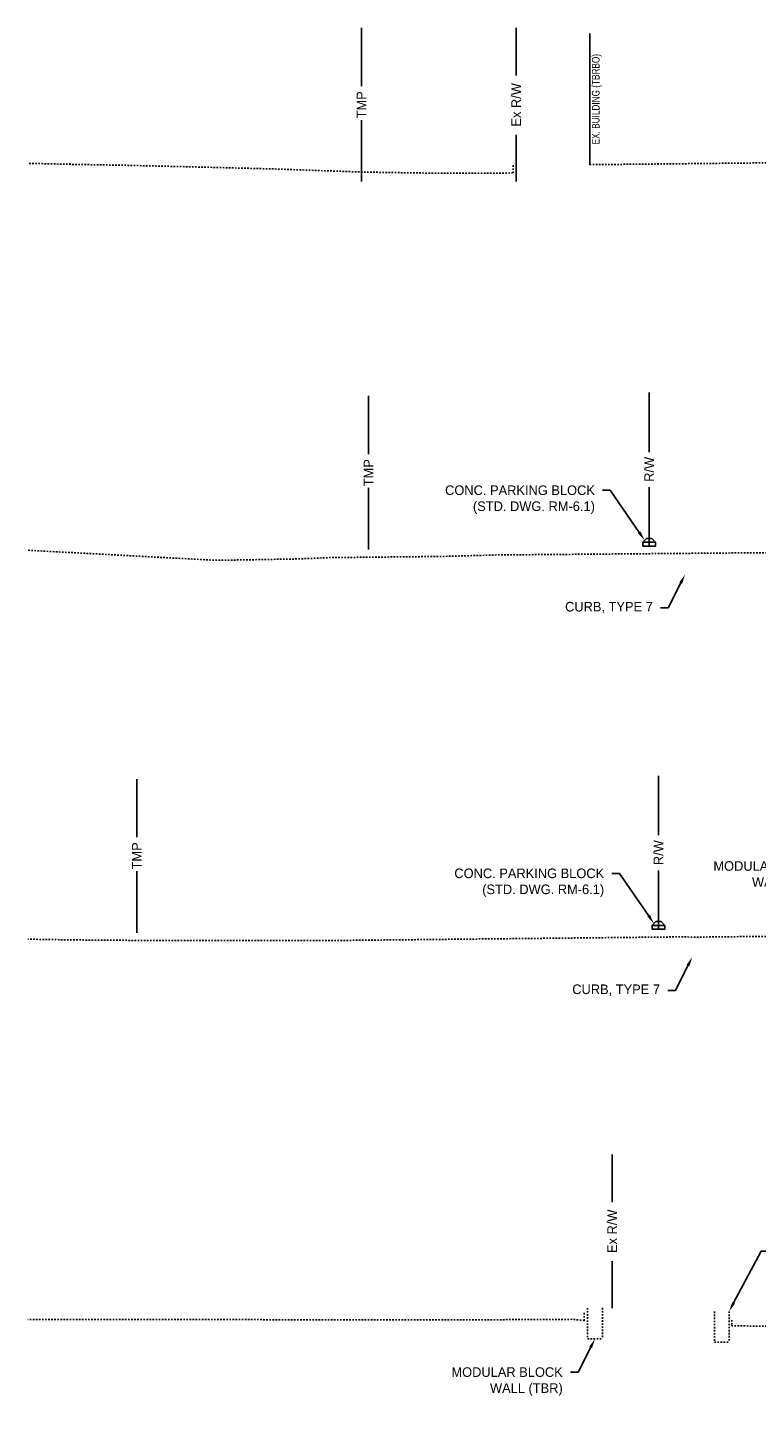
# Model space of a CAD drawing. Header units: feet. Extents: x 161250 to 169758, y 287353 to 289076.
# Tile 22 of 36: x 168068 to 168115, y 288244 to 288335. Entities that reach past the tile are written whole.
import ezdxf
from ezdxf import colors
from ezdxf.entities.mleader import LeaderData, LeaderLine
from ezdxf.math import Vec2, Vec3

# ---------------------------------------------------------------- set-up
doc = ezdxf.new("R2010")
doc.units = ezdxf.units.FT
doc.header["$MEASUREMENT"] = 0
doc.linetypes.add('OhDOT_USTN2', pattern=[0.11, 0.069, -0.041])
for name, color, linetype in [('BD_X_Building', 130, 'Continuous'), ('RD_P_Cells', 1, 'Continuous'), ('RD_P_Text', 1, 'Continuous'), ('RW_P_Esmt_TMP', 8, 'esmtmppr'), ('RW_P_Fee_RW', 10, 'rowpr'), ('RW_X_Fee_RW', 50, 'rowex'), ('XS_X_Ground_Line', 180, 'OhDOT_USTN2')]:
    doc.layers.add(name, color=color, linetype=linetype)
doc.styles.add('Slanted', font='font31.shx', dxfattribs={"height": 0.1})
doc.styles.add('Slanted-Normal', font='font31.shx', dxfattribs={"height": 0.1})
doc.styles.get("Standard").update_dxf_attribs({"font": 'font31.shx'})
doc.styles.add('Straight-Normal', font='font30.shx', dxfattribs={"height": 0.1})
doc.linetypes.add('esmtmppr', pattern='A,1.95,-0.05,["TMP",Slanted,S=1,R=0,X=0,Y=-0.06],-0.35,1.95', length=4.3)
doc.linetypes.add('rowex', pattern='A,0.75,-0.05,["Ex R/W",Straight-Normal,S=1,R=0,X=0,Y=-0.06],-0.7,0.75,-0.3,0.75,-0.3,0.75,-0.3,0.75,-0.3', length=5.7)
doc.linetypes.add('rowpr', pattern='A,1.95,-0.05,["R/W",Slanted,S=1,R=0,X=0,Y=-0.06],-0.4,1.95', length=4.35)

msp = doc.modelspace()

# ---------------------------------------------------------------- linework, layer by layer
at = {"layer": 'BD_X_Building', "flags": 128}
msp.add_lwpolyline([(168104.32, 288326.11), (168104.32, 288334.64)], dxfattribs=at)
at = {"layer": 'RD_P_Cells', "flags": 128}
for points in [[(168107.778, 288301.529), (168108.028, 288301.779)], [(168108.612, 288301.529), (168107.778, 288301.529)], [(168107.778, 288301.279), (168107.778, 288301.529)], [(168108.612, 288301.279), (168107.778, 288301.279)], [(168108.362, 288301.779), (168108.028, 288301.779)], [(168108.612, 288301.529), (168108.362, 288301.779)], [(168108.612, 288301.279), (168108.612, 288301.529)], [(168108.381, 288276.59), (168108.631, 288276.84)], [(168109.214, 288276.59), (168108.381, 288276.59)], [(168108.381, 288276.34), (168108.381, 288276.59)], [(168108.964, 288276.84), (168108.631, 288276.84)], [(168109.214, 288276.59), (168108.964, 288276.84)], [(168109.214, 288276.34), (168109.214, 288276.59)], [(168109.214, 288276.34), (168108.381, 288276.34)]]:
    msp.add_lwpolyline(points, dxfattribs=at)
at = {"layer": 'RW_P_Esmt_TMP', "flags": 128}
for points in [[(168089.462, 288331.218), (168089.462, 288335.006)], [(168089.462, 288325.006), (168089.462, 288329.014)], [(168089.92, 288307.271), (168089.92, 288311.059)], [(168089.92, 288301.059), (168089.92, 288305.067)], [(168074.835, 288282.332), (168074.835, 288286.12)], [(168074.835, 288276.12), (168074.835, 288280.128)]]:
    msp.add_lwpolyline(points, dxfattribs=at)
at = {"layer": 'RW_P_Fee_RW', "flags": 128}
for points in [[(168108.195, 288307.406), (168108.195, 288311.279)], [(168108.195, 288301.279), (168108.195, 288305.122)], [(168108.798, 288282.458), (168108.798, 288286.331)], [(168108.798, 288276.331), (168108.798, 288280.174)]]:
    msp.add_lwpolyline(points, dxfattribs=at)
at = {"layer": 'RW_X_Fee_RW', "linetype": 'Continuous', "flags": 128}
for points in [[(168099.534, 288331.91), (168099.534, 288335.006)], [(168099.534, 288325.006), (168099.534, 288328.061)], [(168105.785, 288258.589), (168105.785, 288261.685)], [(168105.785, 288251.685), (168105.785, 288254.74)]]:
    msp.add_lwpolyline(points, dxfattribs=at)
at = {"layer": 'XS_X_Ground_Line', "flags": 128}
for points in [[(168099.329, 288325.569), (168094.762, 288325.548), (168089.525, 288325.627), (168084, 288325.824), (168083.169, 288325.845), (168079.043, 288325.952), (168074.461, 288326.061), (168070.982, 288326.124), (168067.757, 288326.197)], [(168099.329, 288326.069), (168099.329, 288325.569)], [(168104.32, 288326.11), (168139.866, 288326.476)], [(168149.453, 288300.578), (168148.662, 288300.602), (168137.757, 288300.713), (168129.824, 288300.795), (168122.995, 288300.853), (168119.229, 288300.882), (168117.696, 288300.87), (168110.263, 288300.806), (168107.358, 288300.782), (168102.829, 288300.743), (168098.352, 288300.706), (168094.826, 288300.61), (168087.44, 288300.534), (168085.269, 288300.445), (168081.107, 288300.374), (168079.856, 288300.367), (168076.626, 288300.535), (168072.192, 288300.773), (168067.757, 288301.012)], [(168118.195, 288275.89), (168118.06, 288275.871), (168117.936, 288275.885), (168116.442, 288275.879), (168114.232, 288275.863), (168111.347, 288275.832), (168110.066, 288275.845), (168107.017, 288275.812), (168098.683, 288275.725), (168087.3, 288275.605), (168080.001, 288275.612), (168073.14, 288275.623), (168068.523, 288275.679), (168067.757, 288275.707)], [(168103.966, 288250.864), (168103.466, 288250.929), (168103.187, 288250.952), (168102.066, 288250.941), (168099.223, 288250.933), (168097.589, 288250.921), (168096.983, 288250.925), (168088.632, 288250.928), (168080.281, 288250.931), (168076.298, 288250.936), (168072.028, 288250.935), (168067.757, 288250.933)], [(168103.966, 288251.364), (168103.966, 288250.864)], [(168104.176, 288251.686), (168104.176, 288249.686)], [(168105.16, 288251.691), (168105.16, 288249.691)], [(168112.437, 288251.462), (168112.437, 288249.462)], [(168113.394, 288251.468), (168113.394, 288249.468)], [(168113.567, 288250.905), (168113.567, 288250.572)], [(168113.567, 288250.572), (168113.578, 288250.537), (168117.508, 288250.47), (168121.438, 288250.404), (168123.081, 288250.381)], [(168104.176, 288249.686), (168105.16, 288249.691)], [(168112.437, 288249.462), (168113.394, 288249.468)]]:
    msp.add_lwpolyline(points, dxfattribs=at)

# ---------------------------------------------------------------- texts
at = {"layer": 'BD_X_Building', "insert": (168104.789, 288330.375), "char_height": 0.5, "attachment_point": 5, "rotation": 90}
msp.add_mtext_dynamic_manual_height_columns('{\\W0.8;EX. BUILDING (TBRBO)}', width=10.69954, gutter_width=10, heights=[0], dxfattribs=at)
at = {"layer": 'RW_P_Esmt_TMP', "char_height": 0.625, "attachment_point": 5, "rotation": 90}
for insert in [(168089.462, 288330.006), (168089.92, 288306.059), (168074.835, 288281.12)]:
    msp.add_mtext_dynamic_manual_height_columns('TMP', width=1.87451, gutter_width=10, heights=[0], dxfattribs=dict(at, insert=insert))
at = {"layer": 'RW_P_Fee_RW', "char_height": 0.625, "attachment_point": 5, "rotation": 90}
for insert in [(168108.195, 288306.279), (168108.798, 288281.331)]:
    msp.add_mtext_dynamic_manual_height_columns('R/W', width=4.5665, gutter_width=10, heights=[0], dxfattribs=dict(at, insert=insert))
at = {"layer": 'RW_X_Fee_RW', "char_height": 0.625, "attachment_point": 5, "rotation": 90}
for insert in [(168099.534, 288330.006), (168105.785, 288256.685)]:
    msp.add_mtext_dynamic_manual_height_columns('Ex R/W', width=9.60773, gutter_width=10, heights=[0], dxfattribs=dict(at, insert=insert))

# ---------------------------------------------------------------- leaders
at = {"layer": 'RD_P_Text', "color": 3}
ml = msp.add_multileader_mtext('Standard', dxfattribs=at)
ml.set_content('CONC. PARKING BLOCK\\P(STD. DWG. RM-6.1)', color=3, style='Slanted-Normal')
ml.set_leader_properties()
ml.build(insert=Vec2(0, 0))
ml.multileader.update_dxf_attribs({"dogleg_length": 0.1, "arrow_head_size": 0.625, "scale": 5})
ctx = ml.context
ctx.base_point, ctx.scale, ctx.char_height, ctx.arrow_head_size, ctx.landing_gap_size, ctx.plane_origin = Vec3(168093.897, 288304.921), 5, 0.625, 0.625, 0.5, Vec3(168102.145, 288300.218)
ctx.text_align_type = 2
notes = []
notes.append((ctx, [(1, (1, 1, 0), (168105.66, 288304.921), (-1, 0), 0.5, [(0, [(168107.903, 288301.654)], 0, [])])]))
ctx.mtext.insert, ctx.mtext.alignment, ctx.mtext.flow_direction = Vec3(168104.66, 288305.233), 3, 5
ml = msp.add_multileader_mtext('Standard', dxfattribs=at)
ml.set_content('CURB, TYPE 7', color=3, style='Slanted-Normal')
ml.set_leader_properties()
ml.build(insert=Vec2(0, 0))
ml.multileader.update_dxf_attribs({"dogleg_length": 0.1, "arrow_head_size": 0.625, "scale": 5})
ctx = ml.context
ctx.base_point, ctx.scale, ctx.char_height, ctx.arrow_head_size, ctx.landing_gap_size, ctx.plane_origin = Vec3(168101.57, 288297.269), 5, 0.625, 0.625, 0.5, Vec3(168104.772, 288298.004)
ctx.text_align_type = 2
notes.append((ctx, [(1, (1, 1, 0), (168109.429, 288297.269), (-1, 0), 0.5, [(0, [(168110.531, 288299.44)], 0, [])])]))
ctx.mtext.insert, ctx.mtext.alignment, ctx.mtext.flow_direction = Vec3(168108.429, 288297.651), 3, 5
ml = msp.add_multileader_mtext('Standard', dxfattribs=at)
ml.set_content('CONC. PARKING BLOCK\\P(STD. DWG. RM-6.1)', color=3, style='Slanted-Normal')
ml.set_leader_properties()
ml.build(insert=Vec2(0, 0))
ml.multileader.update_dxf_attribs({"dogleg_length": 0.1, "arrow_head_size": 0.625, "scale": 5})
ctx = ml.context
ctx.base_point, ctx.scale, ctx.char_height, ctx.arrow_head_size, ctx.landing_gap_size, ctx.plane_origin = Vec3(168094.5, 288279.982), 5, 0.625, 0.625, 0.5, Vec3(168102.747, 288275.279)
ctx.text_align_type = 2
notes.append((ctx, [(1, (1, 1, 0), (168106.263, 288279.982), (-1, 0), 0.5, [(0, [(168108.506, 288276.715)], 0, [])])]))
ctx.mtext.insert, ctx.mtext.alignment, ctx.mtext.flow_direction = Vec3(168105.263, 288280.295), 3, 5
ml = msp.add_multileader_mtext('Standard', dxfattribs=at)
ml.set_content('MODULAR BLOCK\\PWALL (TBR)', color=3, style='Slanted-Normal')
ml.set_leader_properties()
ml.build(insert=Vec2(0, 0))
ml.multileader.update_dxf_attribs({"dogleg_length": 0.1, "arrow_head_size": 0.625, "scale": 5})
ctx = ml.context
ctx.base_point, ctx.scale, ctx.char_height, ctx.arrow_head_size, ctx.landing_gap_size, ctx.plane_origin = Vec3(168111.703, 288280.461), 5, 0.625, 0.625, 0.5, Vec3(168113.389, 288275.338)
ctx.text_align_type = 2
notes.append((ctx, [(1, (1, 1, 0), (168120.618, 288280.461), (-1, 0), 0.5, [(0, [(168119.148, 288276.774)], 0, [])])]))
ctx.mtext.insert, ctx.mtext.alignment, ctx.mtext.flow_direction = Vec3(168119.618, 288280.773), 3, 5
ml = msp.add_multileader_mtext('Standard', dxfattribs=at)
ml.set_content('CURB, TYPE 7', color=3, style='Slanted-Normal')
ml.set_leader_properties()
ml.build(insert=Vec2(0, 0))
ml.multileader.update_dxf_attribs({"dogleg_length": 0.1, "arrow_head_size": 0.625, "scale": 5})
ctx = ml.context
ctx.base_point, ctx.scale, ctx.char_height, ctx.arrow_head_size, ctx.landing_gap_size, ctx.plane_origin = Vec3(168102.038, 288272.366), 5, 0.625, 0.625, 0.5, Vec3(168105.24, 288273.101)
ctx.text_align_type = 2
notes.append((ctx, [(1, (1, 1, 0), (168109.897, 288272.366), (-1, 0), 0.5, [(0, [(168110.999, 288274.537)], 0, [])])]))
ctx.mtext.insert, ctx.mtext.alignment, ctx.mtext.flow_direction = Vec3(168108.897, 288272.748), 3, 5
ml = msp.add_multileader_mtext('Standard', dxfattribs=at)
ml.set_content('MODULAR BLOCK\\PWALL (TBR)', color=3, style='Slanted-Normal')
ml.set_leader_properties()
ml.build(insert=Vec2(0, 0))
ml.multileader.update_dxf_attribs({"dogleg_length": 0.1, "arrow_head_size": 0.625, "scale": 5})
ctx = ml.context
ctx.base_point, ctx.scale, ctx.char_height, ctx.arrow_head_size, ctx.landing_gap_size, ctx.plane_origin = Vec3(168115.991, 288255.396), 5, 0.625, 0.625, 0.5, Vec3(168107.636, 288250.032)
notes.append((ctx, [(0, (1, 1, 0), (168115.491, 288255.396), (1, 0), 0.5, [(0, [(168113.395, 288251.468)], 0, [])])]))
ctx.mtext.insert, ctx.mtext.flow_direction = Vec3(168116.491, 288255.708), 5
ml = msp.add_multileader_mtext('Standard', dxfattribs=at)
ml.set_content('MODULAR BLOCK \\PWALL (TBR)', color=3, style='Slanted-Normal')
ml.set_leader_properties()
ml.build(insert=Vec2(0, 0))
ml.multileader.update_dxf_attribs({"dogleg_length": 0.1, "arrow_head_size": 0.625, "scale": 5})
ctx = ml.context
ctx.base_point, ctx.scale, ctx.char_height, ctx.arrow_head_size, ctx.landing_gap_size, ctx.plane_origin = Vec3(168094.651, 288247.517), 5, 0.625, 0.625, 0.5, Vec3(168098.909, 288248.252)
ctx.text_align_type = 2
notes.append((ctx, [(1, (1, 1, 0), (168103.566, 288247.517), (-1, 0), 0.5, [(0, [(168104.668, 288249.688)], 0, [])])]))
ctx.mtext.insert, ctx.mtext.alignment, ctx.mtext.flow_direction = Vec3(168102.566, 288247.83), 3, 5
for ctx, leaders in notes:
    for number, flags, end, landing, length, lines in leaders:
        leader = LeaderData()
        leader.index, (leader.has_last_leader_line, leader.has_dogleg_vector, leader.attachment_direction) = number, flags
        leader.last_leader_point, leader.dogleg_vector, leader.dogleg_length = Vec3(end), Vec3(landing), length
        for number, points, colour, breaks in lines:
            line = LeaderLine()
            line.index, line.vertices, line.color, line.breaks = number, Vec3.list(points), colors.encode_raw_color(colour), breaks
            leader.lines.append(line)
        ctx.leaders.append(leader)

doc.saveas('drawing.dxf')
